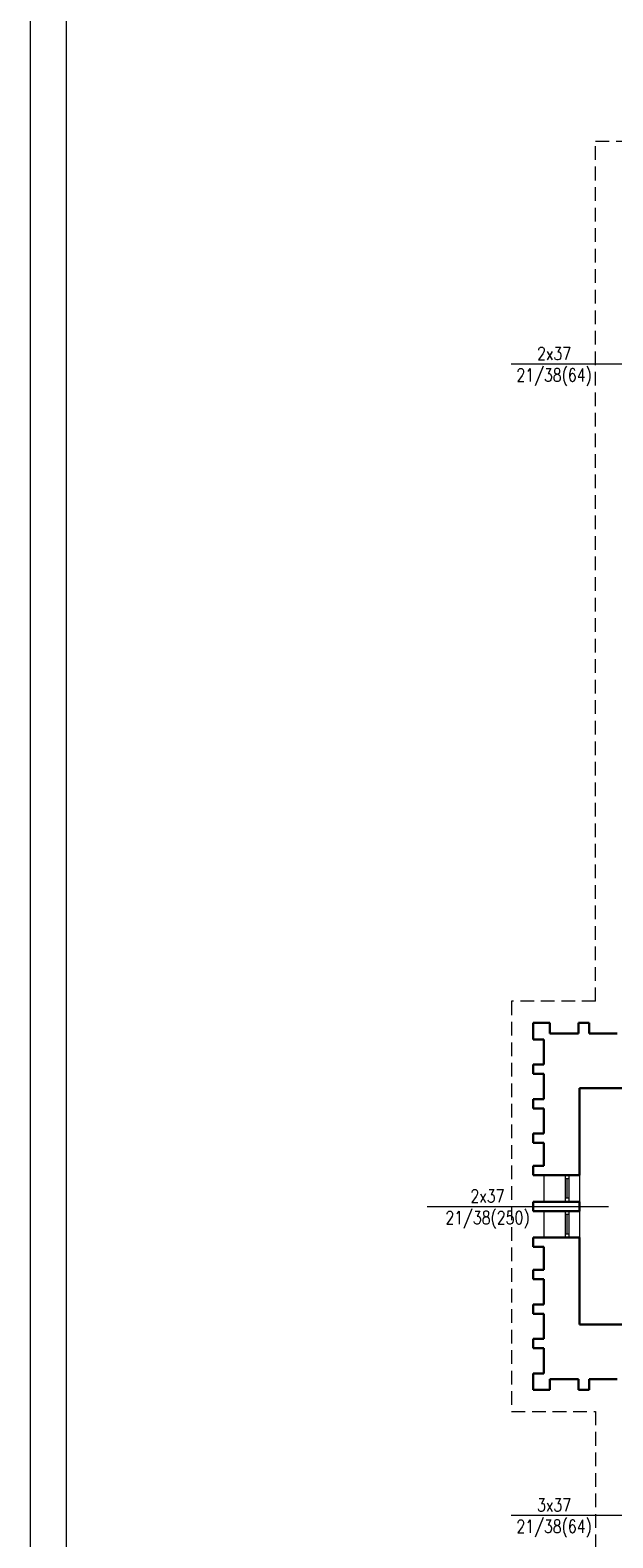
# Model space of a CAD drawing. Header units: millimetres. Extents: x 12584 to 77584, y 9983 to 29820.
# Tile 149 of 176: x 69174 to 69986, y 12254 to 14353. Entities that reach past the tile are written whole.
import ezdxf

# ---------------------------------------------------------------- set-up
doc = ezdxf.new("R2010")
doc.units = ezdxf.units.MM
doc.linetypes.add('HIDDEN', pattern=[9.525, 6.35, -3.175])
for name, color, linetype, lineweight in [('m_cienka', 7, 'Continuous', 5), ('m_stolarka', 7, 'Continuous', 9), ('m_tabela', 7, 'Continuous', 20), ('m_tekst', 7, 'Continuous', 13), ('m_widok', 7, 'Continuous', 9), ('m_ściany', 7, 'Continuous', 30)]:
    doc.layers.add(name, color=color, linetype=linetype, lineweight=lineweight)
doc.styles.add('WYM', font='simplex.shx', dxfattribs={"width": 0.5})

msp = doc.modelspace()

# ---------------------------------------------------------------- linework, layer by layer
at = {"layer": 'm_cienka', "color": 7, "linetype": 'HIDDEN', "ltscale": 3}
for p, q in [((69962.1, 13001.3), (69962.1, 14198.8)), ((69962.1, 14198.8), (71157.1, 14198.8)), ((69962.1, 13001.3), (69845.1, 13001.3)), ((69845.1, 13001.3), (69845.1, 12430.3)), ((69845.1, 12430.3), (69962.1, 12430.3)), ((69962.1, 12430.3), (69962.1, 11231.8))]:
    msp.add_line(p, q, dxfattribs=at)
at = {"layer": 'm_cienka', "color": 7, "ltscale": 2}
for p, q in [((69844.3, 13888.8), (70097, 13888.8)), ((69727.3, 12715.8), (69980, 12715.8)), ((69844.3, 12285.8), (70097, 12285.8))]:
    msp.add_line(p, q, dxfattribs=at)
at = {"layer": 'm_stolarka', "color": 7, "ltscale": 2}
for p, q in [((69919.6, 12759.3), (69919.6, 12722.3)), ((69924.6, 12759.3), (69919.6, 12759.3)), ((69924.6, 12754.3), (69919.6, 12754.3)), ((69922.1, 12754.3), (69922.1, 12727.3)), ((69924.6, 12759.3), (69924.6, 12722.3)), ((69924.6, 12727.3), (69919.6, 12727.3)), ((69924.6, 12722.3), (69919.6, 12722.3)), ((69919.6, 12709.3), (69919.6, 12672.3)), ((69924.6, 12709.3), (69919.6, 12709.3)), ((69924.6, 12704.3), (69919.6, 12704.3)), ((69922.1, 12704.3), (69922.1, 12677.3)), ((69924.6, 12709.3), (69924.6, 12672.3)), ((69924.6, 12677.3), (69919.6, 12677.3)), ((69924.6, 12672.3), (69919.6, 12672.3))]:
    msp.add_line(p, q, dxfattribs=at)
at = {"layer": 'm_tabela', "color": 7}
for p, q in [((69174.5, 15922.5), (69174.5, 9982.5)), ((69224.5, 15872.5), (69224.5, 10032.5))]:
    msp.add_line(p, q, dxfattribs=at)
at = {"layer": 'm_widok', "color": 7, "ltscale": 3}
for p, q in [((69890.1, 12759.3), (69890.1, 12722.3)), ((69939.6, 12759.3), (69939.6, 12722.3)), ((69890.1, 12709.3), (69890.1, 12672.3)), ((69939.6, 12709.3), (69939.6, 12672.3))]:
    msp.add_line(p, q, dxfattribs=at)
at = {"layer": 'm_ściany', "color": 7, "ltscale": 2}
for p, q in [((69875.1, 12971.3), (69898.1, 12971.3)), ((69898.1, 12956.3), (69898.1, 12971.3)), ((69898.1, 12956.3), (69938.1, 12956.3)), ((69938.1, 12971.3), (69953.1, 12971.3)), ((69938.1, 12956.3), (69938.1, 12971.3)), ((69953.1, 12956.3), (69953.1, 12971.3)), ((69953.1, 12956.3), (69992.1, 12956.3)), ((69875.1, 12948.3), (69890.1, 12948.3)), ((69875.1, 12913.3), (69890.1, 12913.3)), ((69875.1, 12900.3), (69890.1, 12900.3)), ((69939.6, 12880.3), (70605.6, 12880.3)), ((69939.6, 12759.3), (69939.6, 12880.3)), ((69875.1, 12865.3), (69890.1, 12865.3)), ((69875.1, 12852.3), (69890.1, 12852.3)), ((69875.1, 12817.3), (69890.1, 12817.3)), ((69875.1, 12804.3), (69890.1, 12804.3)), ((69939.6, 12709.3), (69939.6, 12722.3)), ((69939.6, 12551.3), (69939.6, 12672.3)), ((69875.1, 12627.3), (69890.1, 12627.3)), ((69875.1, 12614.3), (69890.1, 12614.3)), ((69875.1, 12579.3), (69890.1, 12579.3)), ((69875.1, 12566.3), (69890.1, 12566.3)), ((69939.6, 12551.3), (70555.1, 12551.3)), ((69875.1, 12531.3), (69890.1, 12531.3)), ((69875.1, 12518.3), (69890.1, 12518.3)), ((69875.1, 12483.3), (69890.1, 12483.3)), ((69898.1, 12475.3), (69938.1, 12475.3)), ((69898.1, 12475.3), (69898.1, 12460.3)), ((69938.1, 12475.3), (69938.1, 12460.3)), ((69953.1, 12475.3), (69992.1, 12475.3)), ((69953.1, 12475.3), (69953.1, 12460.3)), ((69875.1, 12460.3), (69898.1, 12460.3)), ((69938.1, 12460.3), (69953.1, 12460.3))]:
    msp.add_line(p, q, dxfattribs=at)
at = {"layer": 'm_ściany', "color": 7, "ltscale": 3}
for p, q in [((69875.1, 12971.3), (69875.1, 12948.3)), ((69890.1, 12948.3), (69890.1, 12913.3)), ((69875.1, 12913.3), (69875.1, 12900.3)), ((69890.1, 12900.3), (69890.1, 12865.3)), ((69875.1, 12865.3), (69875.1, 12852.3)), ((69890.1, 12852.3), (69890.1, 12817.3)), ((69875.1, 12817.3), (69875.1, 12804.3)), ((69890.1, 12804.3), (69890.1, 12772.3)), ((69875.1, 12772.3), (69875.1, 12759.3)), ((69875.1, 12772.3), (69890.1, 12772.3)), ((69875.1, 12759.3), (69939.6, 12759.3)), ((69875.1, 12722.3), (69875.1, 12709.3)), ((69875.1, 12722.3), (69939.6, 12722.3)), ((69875.1, 12709.3), (69939.6, 12709.3)), ((69875.1, 12672.3), (69939.6, 12672.3)), ((69875.1, 12659.3), (69875.1, 12672.3)), ((69875.1, 12659.3), (69890.1, 12659.3)), ((69890.1, 12627.3), (69890.1, 12659.3)), ((69875.1, 12614.3), (69875.1, 12627.3)), ((69890.1, 12579.3), (69890.1, 12614.3)), ((69875.1, 12566.3), (69875.1, 12579.3)), ((69890.1, 12531.3), (69890.1, 12566.3)), ((69875.1, 12518.3), (69875.1, 12531.3)), ((69890.1, 12483.3), (69890.1, 12518.3)), ((69875.1, 12460.3), (69875.1, 12483.3))]:
    msp.add_line(p, q, dxfattribs=at)

# ---------------------------------------------------------------- texts
at = {"layer": 'm_tekst', "color": 7, "ltscale": 2, "char_height": 17, "width": 45.672, "attachment_point": 1, "style": 'WYM'}
for s, insert in [('\\pxqc;{\\H1.0588x;\\W0.8;2x37\\P21/38(64)\\W0.6; \\H0.94444x; }', (69881.4, 13912.2)), ('\\pxqc;{\\H1.0588x;\\W0.8;2x37\\P21/38(250)\\W0.6; \\H0.94444x; }', (69788.6, 12739.2)), ('\\pxqc;{\\H1.0588x;\\W0.8;3x37\\P21/38(64)\\W0.6; \\H0.94444x; }', (69881.4, 12309.2))]:
    msp.add_mtext(s, dxfattribs=dict(at, insert=insert))

doc.saveas('drawing.dxf')
